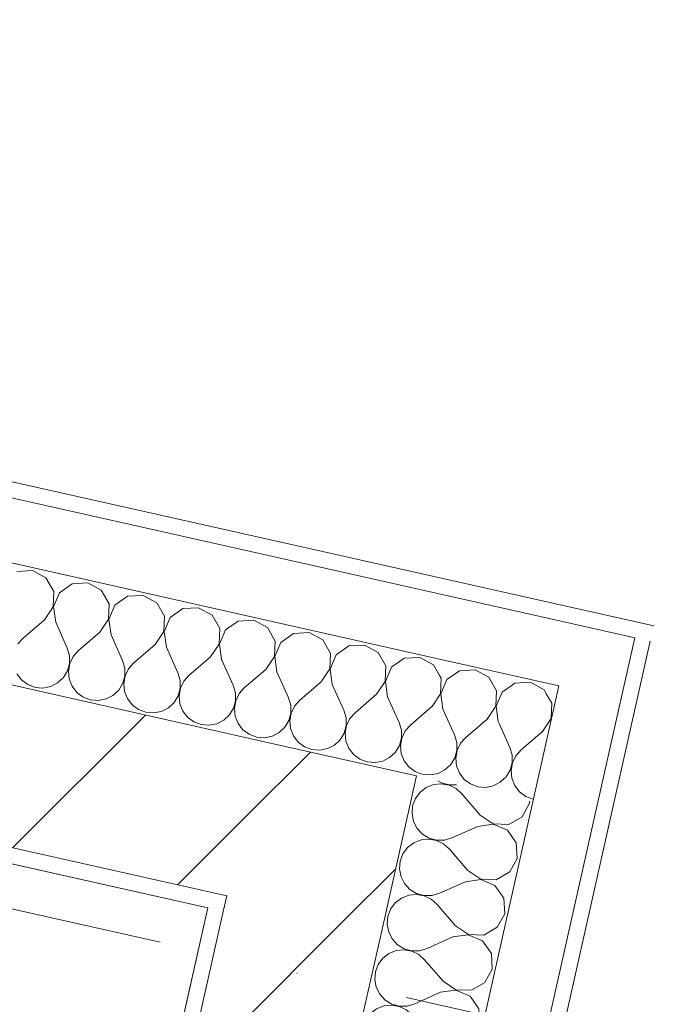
# Model space of a CAD drawing. Header units: millimetres. Extents: x -7145531 to -6681560, y 6117368 to 6219355.
# Tile 63 of 144: x -6951948 to -6951122, y 6151445 to 6152685. Entities that reach past the tile are written whole.
import ezdxf
from ezdxf.enums import TextEntityAlignment as Align

# ---------------------------------------------------------------- set-up
doc = ezdxf.new("R2010")
doc.units = ezdxf.units.MM
doc.header["$MEASUREMENT"] = 0
doc.linetypes.add('Штрихпунктирная', pattern=[670.277762, 352.777767, -176.388884, 0, -141.111112])
for name, color, linetype in [('S - МОП.АР', 7, 'Continuous'), ('АР-Чертеж-Оси_Осевые размеры.АР', 7, 'Continuous'), ('Кровля', 7, 'Continuous')]:
    doc.layers.add(name, color=color, linetype=linetype)
doc.layers.add('АР-Чертеж-Оси_Осевые размеры.АР_Ном._пера__120', color=7, linetype='Continuous', lineweight=0)
doc.layers.add('Кровля_Ном._пера__1', color=7, linetype='Continuous', lineweight=0)
doc.styles.add('РЎР“Р•РќР•Р\xa0Р\x98Р\xa0_РЎРўР\x98Р›Р¬_3', font='GOTHIC.TTF')
pattern_1 = [(45, (-6338440.43, 6562625.56), (-111.369318, 111.369318), [0, -105, 0, -157.5]), (110, (-6338090.43, 6562625.56), (148.001588, 53.868173), [0, -77, 0, -133])]
pattern_2 = [(45, (-6338440.43, 6562275.56), (-127.27922, 127.27922), [])]

# ---------------------------------------------------------------- blocks, each defined once
blk = doc.blocks.new('*X789', base_point=(-6338440.4, 6562275.6))
at = {"layer": 'Кровля_Ном._пера__1', "color": 7, "linetype": 'Continuous', "lineweight": 0}
for p, q in [((-6951278, 6151824.2), (-6951284.9, 6151836.1)), ((-6951278.7, 6151804.7), (-6951278, 6151824.2)), ((-6951289.5, 6151788.5), (-6951278.7, 6151804.7)), ((-6951344.2, 6151798.6), (-6951330.6, 6151768.4)), ((-6951289.5, 6151788.5), (-6951316.7, 6151765.3)), ((-6951327.9, 6151758.9), (-6951330.6, 6151768.4)), ((-6951405.2, 6151746.8), (-6951400.1, 6151755.2)), ((-6951400.1, 6151755.2), (-6951397.5, 6151764.7)), ((-6951397.2, 6151764.7), (-6951398.9, 6151755)), ((-6951398.9, 6151755), (-6951397.9, 6151745.2)), ((-6951397.5, 6151764.7), (-6951397.5, 6151764.8)), ((-6951397, 6151765.1), (-6951397.2, 6151764.7)), ((-6951327.8, 6151749.1), (-6951327.9, 6151758.9)), ((-6951323.2, 6151757.9), (-6951327.5, 6151749)), ((-6951316.7, 6151765.3), (-6951323.2, 6151757.9)), ((-6951412.5, 6151740.1), (-6951405.2, 6151746.8)), ((-6951397.9, 6151745.2), (-6951394.2, 6151736)), ((-6951330.4, 6151739.6), (-6951327.8, 6151749.1)), ((-6951327.5, 6151749), (-6951329.2, 6151739.3)), ((-6951443.6, 6151735.6), (-6951440.7, 6151734.6)), ((-6951440.7, 6151734.6), (-6951430.9, 6151733.7)), ((-6951430.9, 6151733.7), (-6951421.2, 6151735.6)), ((-6951421.2, 6151735.6), (-6951412.5, 6151740.1)), ((-6951394.2, 6151736), (-6951388.2, 6151728.2)), ((-6951342.8, 6151724.5), (-6951335.5, 6151731.2)), ((-6951335.5, 6151731.2), (-6951330.4, 6151739.6)), ((-6951329.2, 6151739.3), (-6951328.2, 6151729.5)), ((-6951388.2, 6151728.2), (-6951380.3, 6151722.4)), ((-6951380.3, 6151722.4), (-6951371, 6151718.9)), ((-6951371, 6151718.9), (-6951361.2, 6151718.1)), ((-6951361.2, 6151718.1), (-6951351.6, 6151720)), ((-6951351.6, 6151720), (-6951342.8, 6151724.5)), ((-6951328.2, 6151729.5), (-6951324.5, 6151720.4)), ((-6951324.5, 6151720.4), (-6951318.5, 6151712.6)), ((-6951318.5, 6151712.6), (-6951310.6, 6151706.7)), ((-6951310.6, 6151706.7), (-6951301.3, 6151703.3)), ((-6951301.3, 6151703.3), (-6951301.2, 6151703.2))]:
    blk.add_line(p, q, dxfattribs=at)
blk = doc.blocks.new('*X791', base_point=(-6338440.4, 6562275.6))
at = {"layer": 'Кровля_Ном._пера__1', "color": 7, "linetype": 'Continuous', "lineweight": 0}
for p, q in [((-6951417.4, 6151855.5), (-6951419.8, 6151859.7)), ((-6951418.1, 6151836), (-6951417.4, 6151855.5)), ((-6951410.1, 6151853.9), (-6951417.8, 6151835.9)), ((-6951394.1, 6151865), (-6951410.1, 6151853.9)), ((-6951374.6, 6151866.1), (-6951394.1, 6151865)), ((-6951357.4, 6151856.8), (-6951374.6, 6151866.1)), ((-6951347.7, 6151839.9), (-6951357.4, 6151856.8)), ((-6951324.4, 6151849.4), (-6951340.4, 6151838.2)), ((-6951304.9, 6151850.5), (-6951324.4, 6151849.4)), ((-6951287.7, 6151841.1), (-6951304.9, 6151850.5)), ((-6951428.7, 6151820.1), (-6951418.1, 6151836)), ((-6951417.8, 6151835.9), (-6951415, 6151816.6)), ((-6951348.4, 6151820.3), (-6951347.7, 6151839.9)), ((-6951340.4, 6151838.2), (-6951348.1, 6151820.3)), ((-6951284.9, 6151836.1), (-6951287.7, 6151841.1)), ((-6951415, 6151816.6), (-6951400.3, 6151784.1)), ((-6951359.2, 6151804.1), (-6951348.4, 6151820.3)), ((-6951348.1, 6151820.3), (-6951345.3, 6151801)), ((-6951359.2, 6151804.1), (-6951386.4, 6151780.9)), ((-6951345.3, 6151801), (-6951344.2, 6151798.6)), ((-6951397.6, 6151774.6), (-6951400.3, 6151784.1)), ((-6951386.4, 6151780.9), (-6951392.9, 6151773.6)), ((-6951397.5, 6151764.8), (-6951397.6, 6151774.6)), ((-6951392.9, 6151773.6), (-6951397, 6151765.1)), ((-6951447.3, 6151737), (-6951443.6, 6151735.6))]:
    blk.add_line(p, q, dxfattribs=at)
blk = doc.blocks.new('*X792', base_point=(-6338440.4, 6562275.6))
at = {"layer": 'Кровля_Ном._пера__1', "color": 7, "linetype": 'Continuous', "lineweight": 0}
for p, q in [((-6951932.1, 6151991.3), (-6951951.6, 6151990.2)), ((-6951915, 6151982), (-6951932.1, 6151991.3)), ((-6951905.3, 6151965.1), (-6951915, 6151982)), ((-6951881.9, 6151974.6), (-6951897.9, 6151963.4)), ((-6951862.4, 6151975.7), (-6951881.9, 6151974.6)), ((-6951845.3, 6151966.4), (-6951862.4, 6151975.7)), ((-6951835.6, 6151949.4), (-6951845.3, 6151966.4)), ((-6951905.9, 6151945.6), (-6951905.3, 6151965.1)), ((-6951897.9, 6151963.4), (-6951905.7, 6151945.5)), ((-6951812.2, 6151958.9), (-6951828.2, 6151947.8)), ((-6951792.7, 6151960), (-6951812.2, 6151958.9)), ((-6951775.6, 6151950.7), (-6951792.7, 6151960)), ((-6951916.8, 6151929.3), (-6951905.9, 6151945.6)), ((-6951905.7, 6151945.5), (-6951902.8, 6151926.2)), ((-6951836.3, 6151929.9), (-6951835.6, 6151949.4)), ((-6951828.2, 6151947.8), (-6951836, 6151929.8)), ((-6951765.9, 6151933.8), (-6951775.6, 6151950.7)), ((-6951742.5, 6151943.3), (-6951758.5, 6151932.1)), ((-6951723, 6151944.4), (-6951742.5, 6151943.3)), ((-6951705.9, 6151935.1), (-6951723, 6151944.4)), ((-6951916.8, 6151929.3), (-6951943.9, 6151906.1)), ((-6951847.1, 6151913.7), (-6951836.3, 6151929.9)), ((-6951836, 6151929.8), (-6951833.1, 6151910.5)), ((-6951766.6, 6151914.3), (-6951765.9, 6151933.8)), ((-6951758.5, 6151932.1), (-6951766.3, 6151914.2)), ((-6951696.2, 6151918.1), (-6951705.9, 6151935.1)), ((-6951653.4, 6151928.7), (-6951672.8, 6151927.6)), ((-6951636.2, 6151919.4), (-6951653.4, 6151928.7)), ((-6951902.8, 6151926.2), (-6951888.2, 6151893.6)), ((-6951696.9, 6151898.6), (-6951696.2, 6151918.1)), ((-6951688.8, 6151916.5), (-6951696.6, 6151898.5)), ((-6951672.8, 6151927.6), (-6951688.8, 6151916.5)), ((-6951626.5, 6151902.5), (-6951636.2, 6151919.4)), ((-6951943.9, 6151906.1), (-6951950.5, 6151898.8)), ((-6951847.1, 6151913.7), (-6951874.2, 6151890.5)), ((-6951833.1, 6151910.5), (-6951818.5, 6151878)), ((-6951777.4, 6151898), (-6951766.6, 6151914.3)), ((-6951766.3, 6151914.2), (-6951763.4, 6151894.9)), ((-6951603.2, 6151912), (-6951619.2, 6151900.8)), ((-6951583.7, 6151913.1), (-6951603.2, 6151912)), ((-6951566.5, 6151903.8), (-6951583.7, 6151913.1)), ((-6951556.8, 6151886.8), (-6951566.5, 6151903.8)), ((-6951885.4, 6151884.2), (-6951888.2, 6151893.6)), ((-6951777.4, 6151898), (-6951804.6, 6151874.8)), ((-6951763.4, 6151894.9), (-6951748.8, 6151862.3)), ((-6951707.7, 6151882.4), (-6951696.9, 6151898.6)), ((-6951696.6, 6151898.5), (-6951693.8, 6151879.2)), ((-6951627.2, 6151883), (-6951626.5, 6151902.5)), ((-6951619.2, 6151900.8), (-6951626.9, 6151882.9)), ((-6951533.5, 6151896.3), (-6951549.5, 6151885.2)), ((-6951514, 6151897.4), (-6951533.5, 6151896.3)), ((-6951496.8, 6151888.1), (-6951514, 6151897.4)), ((-6951885.3, 6151874.3), (-6951885.4, 6151884.2)), ((-6951880.8, 6151883.1), (-6951885.1, 6151874.2)), ((-6951874.2, 6151890.5), (-6951880.8, 6151883.1)), ((-6951707.7, 6151882.4), (-6951734.9, 6151859.2)), ((-6951693.8, 6151879.2), (-6951679.1, 6151846.7)), ((-6951638, 6151866.7), (-6951627.2, 6151883)), ((-6951626.9, 6151882.9), (-6951624.1, 6151863.6)), ((-6951557.5, 6151867.3), (-6951556.8, 6151886.8)), ((-6951549.5, 6151885.2), (-6951557.2, 6151867.2)), ((-6951487.1, 6151871.2), (-6951496.8, 6151888.1)), ((-6951463.8, 6151880.7), (-6951479.8, 6151869.5)), ((-6951444.3, 6151881.8), (-6951463.8, 6151880.7)), ((-6951427.1, 6151872.5), (-6951444.3, 6151881.8)), ((-6951888, 6151864.8), (-6951885.3, 6151874.3)), ((-6951885.1, 6151874.2), (-6951886.8, 6151864.5)), ((-6951815.7, 6151868.5), (-6951818.5, 6151878)), ((-6951815.7, 6151858.7), (-6951815.7, 6151868.5)), ((-6951811.1, 6151867.5), (-6951815.4, 6151858.6)), ((-6951804.6, 6151874.8), (-6951811.1, 6151867.5)), ((-6951638, 6151866.7), (-6951665.2, 6151843.5)), ((-6951568.3, 6151851.1), (-6951557.5, 6151867.3)), ((-6951557.2, 6151867.2), (-6951554.4, 6151847.9)), ((-6951487.8, 6151851.7), (-6951487.1, 6151871.2)), ((-6951479.8, 6151869.5), (-6951487.5, 6151851.6)), ((-6951419.8, 6151859.7), (-6951427.1, 6151872.5)), ((-6951951.8, 6151861.2), (-6951945.7, 6151853.4)), ((-6951900.3, 6151849.7), (-6951893.1, 6151856.4)), ((-6951893.1, 6151856.4), (-6951888, 6151864.8)), ((-6951886.8, 6151864.5), (-6951885.7, 6151854.7)), ((-6951885.7, 6151854.7), (-6951882.1, 6151845.6)), ((-6951818.3, 6151849.2), (-6951815.7, 6151858.7)), ((-6951815.4, 6151858.6), (-6951817.1, 6151848.9)), ((-6951746, 6151852.9), (-6951748.8, 6151862.3)), ((-6951734.9, 6151859.2), (-6951741.4, 6151851.8)), ((-6951624.1, 6151863.6), (-6951609.4, 6151831)), ((-6951945.7, 6151853.4), (-6951937.8, 6151847.6)), ((-6951937.8, 6151847.6), (-6951928.6, 6151844.1)), ((-6951928.6, 6151844.1), (-6951918.8, 6151843.3)), ((-6951918.8, 6151843.3), (-6951909.1, 6151845.2)), ((-6951909.1, 6151845.2), (-6951900.3, 6151849.7)), ((-6951882.1, 6151845.6), (-6951876, 6151837.8)), ((-6951823.4, 6151840.7), (-6951818.3, 6151849.2)), ((-6951817.1, 6151848.9), (-6951816, 6151839.1)), ((-6951748.6, 6151833.5), (-6951746, 6151843)), ((-6951745.7, 6151842.9), (-6951747.4, 6151833.2)), ((-6951746, 6151843), (-6951746, 6151852.9)), ((-6951741.4, 6151851.8), (-6951745.7, 6151842.9)), ((-6951676.3, 6151837.2), (-6951679.1, 6151846.7)), ((-6951665.2, 6151843.5), (-6951671.7, 6151836.2)), ((-6951568.3, 6151851.1), (-6951595.5, 6151827.9)), ((-6951554.4, 6151847.9), (-6951539.7, 6151815.4)), ((-6951498.6, 6151835.4), (-6951487.8, 6151851.7)), ((-6951487.5, 6151851.6), (-6951484.7, 6151832.3)), ((-6951876, 6151837.8), (-6951868.1, 6151831.9)), ((-6951868.1, 6151831.9), (-6951858.9, 6151828.5)), ((-6951849.1, 6151827.7), (-6951839.4, 6151829.6)), ((-6951839.4, 6151829.6), (-6951830.6, 6151834)), ((-6951830.6, 6151834), (-6951823.4, 6151840.7)), ((-6951816, 6151839.1), (-6951812.4, 6151829.9)), ((-6951812.4, 6151829.9), (-6951806.3, 6151822.1)), ((-6951753.7, 6151825.1), (-6951748.6, 6151833.5)), ((-6951747.4, 6151833.2), (-6951746.3, 6151823.4)), ((-6951676.3, 6151827.3), (-6951676.3, 6151837.2)), ((-6951671.7, 6151836.2), (-6951676, 6151827.3)), ((-6951606.7, 6151821.5), (-6951609.4, 6151831)), ((-6951498.6, 6151835.4), (-6951525.8, 6151812.2)), ((-6951484.7, 6151832.3), (-6951470, 6151799.7)), ((-6951858.9, 6151828.5), (-6951849.1, 6151827.7)), ((-6951806.3, 6151822.1), (-6951798.4, 6151816.3)), ((-6951769.7, 6151813.9), (-6951760.9, 6151818.4)), ((-6951760.9, 6151818.4), (-6951753.7, 6151825.1)), ((-6951746.3, 6151823.4), (-6951742.7, 6151814.3)), ((-6951684, 6151809.4), (-6951678.9, 6151817.8)), ((-6951678.9, 6151817.8), (-6951676.3, 6151827.3)), ((-6951676, 6151827.3), (-6951677.7, 6151817.6)), ((-6951677.7, 6151817.6), (-6951676.7, 6151807.8)), ((-6951606.6, 6151811.7), (-6951606.7, 6151821.5)), ((-6951602, 6151820.5), (-6951606.3, 6151811.6)), ((-6951595.5, 6151827.9), (-6951602, 6151820.5)), ((-6951428.9, 6151819.8), (-6951456.1, 6151796.6)), ((-6951428.9, 6151819.8), (-6951428.7, 6151820.1)), ((-6951798.4, 6151816.3), (-6951789.2, 6151812.8)), ((-6951789.2, 6151812.8), (-6951779.4, 6151812)), ((-6951779.4, 6151812), (-6951769.7, 6151813.9)), ((-6951742.7, 6151814.3), (-6951736.7, 6151806.5)), ((-6951736.7, 6151806.5), (-6951728.7, 6151800.6)), ((-6951691.2, 6151802.7), (-6951684, 6151809.4)), ((-6951676.7, 6151807.8), (-6951673, 6151798.6)), ((-6951609.2, 6151802.2), (-6951606.6, 6151811.7)), ((-6951606.3, 6151811.6), (-6951608, 6151801.9)), ((-6951537, 6151805.9), (-6951539.7, 6151815.4)), ((-6951536.9, 6151796), (-6951537, 6151805.9)), ((-6951532.3, 6151804.9), (-6951536.6, 6151796)), ((-6951525.8, 6151812.2), (-6951532.3, 6151804.9)), ((-6951728.7, 6151800.6), (-6951719.5, 6151797.2)), ((-6951719.5, 6151797.2), (-6951709.7, 6151796.4)), ((-6951709.7, 6151796.4), (-6951700, 6151798.3)), ((-6951700, 6151798.3), (-6951691.2, 6151802.7)), ((-6951673, 6151798.6), (-6951667, 6151790.8)), ((-6951621.5, 6151787.1), (-6951614.3, 6151793.8)), ((-6951614.3, 6151793.8), (-6951609.2, 6151802.2)), ((-6951608, 6151801.9), (-6951607, 6151792.1)), ((-6951607, 6151792.1), (-6951603.3, 6151783)), ((-6951539.5, 6151786.5), (-6951536.9, 6151796)), ((-6951536.6, 6151796), (-6951538.3, 6151786.3)), ((-6951467.3, 6151790.2), (-6951470, 6151799.7)), ((-6951456.1, 6151796.6), (-6951462.6, 6151789.2)), ((-6951667, 6151790.8), (-6951659, 6151785)), ((-6951659, 6151785), (-6951649.8, 6151781.5)), ((-6951649.8, 6151781.5), (-6951640, 6151780.7)), ((-6951640, 6151780.7), (-6951630.3, 6151782.6)), ((-6951630.3, 6151782.6), (-6951621.5, 6151787.1)), ((-6951603.3, 6151783), (-6951597.3, 6151775.2)), ((-6951544.6, 6151778.1), (-6951539.5, 6151786.5)), ((-6951538.3, 6151786.3), (-6951537.3, 6151776.5)), ((-6951469.8, 6151770.9), (-6951467.2, 6151780.4)), ((-6951466.9, 6151780.3), (-6951468.6, 6151770.6)), ((-6951467.2, 6151780.4), (-6951467.3, 6151790.2)), ((-6951462.6, 6151789.2), (-6951466.9, 6151780.3)), ((-6951597.3, 6151775.2), (-6951589.3, 6151769.3)), ((-6951589.3, 6151769.3), (-6951580.1, 6151765.9)), ((-6951560.6, 6151767), (-6951551.8, 6151771.4)), ((-6951551.8, 6151771.4), (-6951544.6, 6151778.1)), ((-6951537.3, 6151776.5), (-6951533.6, 6151767.3)), ((-6951533.6, 6151767.3), (-6951527.6, 6151759.5)), ((-6951474.9, 6151762.5), (-6951469.8, 6151770.9)), ((-6951468.6, 6151770.6), (-6951467.6, 6151760.8)), ((-6951580.1, 6151765.9), (-6951570.3, 6151765)), ((-6951570.3, 6151765), (-6951560.6, 6151767)), ((-6951527.6, 6151759.5), (-6951519.7, 6151753.7)), ((-6951490.9, 6151751.3), (-6951482.2, 6151755.8)), ((-6951482.2, 6151755.8), (-6951474.9, 6151762.5)), ((-6951467.6, 6151760.8), (-6951463.9, 6151751.7)), ((-6951519.7, 6151753.7), (-6951510.4, 6151750.2)), ((-6951510.4, 6151750.2), (-6951500.6, 6151749.4)), ((-6951500.6, 6151749.4), (-6951490.9, 6151751.3)), ((-6951463.9, 6151751.7), (-6951457.9, 6151743.9)), ((-6951457.9, 6151743.9), (-6951450, 6151738)), ((-6951450, 6151738), (-6951447.3, 6151737))]:
    blk.add_line(p, q, dxfattribs=at)
blk = doc.blocks.new('Стена_206_3', base_point=(-6951687.3, 6151581.3))
at = {"layer": 'Кровля', "linetype": 'Continuous', "lineweight": 0, "true_color": 0x000000}
h = blk.add_hatch(dxfattribs=at)
h.set_pattern_fill('БЛОКИ_БЕТОННЫЕ_ЭФФЕКТИВН_72', color=18, style=0, pattern_type=2)
h.set_pattern_definition(pattern_2)
h.paths.add_polyline_path([(-6954351, 6152179.5), (-6951687.3, 6151581.3), (-6951643.5, 6151776.4), (-6954307.2, 6152374.7)])
h = blk.add_hatch(dxfattribs=at)
h.set_pattern_fill('ШТУКАТУРКА__ГИПС_01_0003', color=18, style=0, pattern_type=2)
h.set_pattern_definition(pattern_1)
h.paths.add_polyline_path([(-6954335.9, 6152155.6), (-6951711.2, 6151566.2), (-6951706.8, 6151585.7), (-6954331.5, 6152175.1)])
h = blk.add_hatch(dxfattribs=at)
h.set_pattern_fill('БЛОКИ_БЕТОННЫЕ_ЭФФЕКТИВН_72', color=18, style=0, pattern_type=2)
h.set_pattern_definition(pattern_2)
h.paths.add_polyline_path([(-6951687.3, 6151581.3), (-6951448.3, 6151732.6), (-6951643.5, 6151776.4)])
h = blk.add_hatch(dxfattribs=at)
h.set_pattern_fill('БЛОКИ_БЕТОННЫЕ_ЭФФЕКТИВН_72', color=18, style=0, pattern_type=2)
h.set_pattern_definition(pattern_2)
h.paths.add_polyline_path([(-6951687.3, 6151581.3), (-6951492.2, 6151537.5), (-6951448.3, 6151732.6)])
h = blk.add_hatch(dxfattribs=at)
h.set_pattern_fill('ШТУКАТУРКА__ГИПС_01_0003', color=18, style=0, pattern_type=2)
h.set_pattern_definition(pattern_1)
h.paths.add_polyline_path([(-6951711.2, 6151566.2), (-6951687.3, 6151581.3), (-6951706.8, 6151585.7)])
h = blk.add_hatch(dxfattribs=at)
h.set_pattern_fill('ШТУКАТУРКА__ГИПС_01_0003', color=18, style=0, pattern_type=2)
h.set_pattern_definition(pattern_1)
h.paths.add_polyline_path([(-6951711.2, 6151566.2), (-6951691.7, 6151561.8), (-6951687.3, 6151581.3)])
at = {"layer": 'Кровля_Ном._пера__1', "color": 7, "linetype": 'Continuous', "lineweight": 0}
for p, q in [((-6951251.6, 6151924.1), (-6954598.3, 6152675.8)), ((-6951415.5, 6151879), (-6954469.5, 6152564.8)), ((-6951173.5, 6151906.6), (-6951251.6, 6151924.1)), ((-6951191.1, 6151828.6), (-6951173.5, 6151906.6)), ((-6951269.1, 6151846.1), (-6951415.5, 6151879)), ((-6951302, 6151699.7), (-6951269.1, 6151846.1))]:
    blk.add_line(p, q, dxfattribs=at)
at = {"layer": 'Кровля_Ном._пера__1', "color": 7, "linetype": 'Continuous', "lineweight": 15}
for p, q in [((-6951643.5, 6151776.4), (-6954307.2, 6152374.7)), ((-6954351, 6152179.5), (-6951687.3, 6151581.3)), ((-6951448.3, 6151732.6), (-6951643.5, 6151776.4)), ((-6951492.2, 6151537.5), (-6951448.3, 6151732.6)), ((-6951691.7, 6151561.8), (-6951687.3, 6151581.3))]:
    blk.add_line(p, q, dxfattribs=at)
at = {"layer": 'Кровля_Ном._пера__1', "color": 7, "linetype": 'Continuous', "lineweight": 0, "flags": 128}
for points in [[(-6951149.6, 6151921.8), (-6954691.5, 6152717.2)], [(-6954335.9, 6152155.6), (-6951711.2, 6151566.2)]]:
    blk.add_lwpolyline(points, dxfattribs=at)
at = {"layer": 'Кровля', "color": 7, "lineweight": 0}
for name in ['*X792', '*X791', '*X789']:
    blk.add_blockref(name, (-6338440.4, 6562275.6), dxfattribs=at)
blk = doc.blocks.new('*X795', base_point=(-6338440.4, 6562275.6))
at = {"layer": 'Кровля_Ном._пера__1', "color": 7, "linetype": 'Continuous', "lineweight": 0}
for p, q in [((-6951463.6, 6151020.9), (-6951471.3, 6151031.9)), ((-6951462.5, 6151001.4), (-6951463.6, 6151020.9)), ((-6951471.8, 6150984.2), (-6951462.5, 6151001.4)), ((-6951524.5, 6150986), (-6951531.3, 6150993.9)), ((-6951524.5, 6150986), (-6951508.3, 6150975.2)), ((-6951508.3, 6150974.9), (-6951527.6, 6150972.1)), ((-6951508.3, 6150975.2), (-6951488.8, 6150974.5)), ((-6951490.4, 6150967.2), (-6951508.3, 6150974.9)), ((-6951488.8, 6150974.5), (-6951471.8, 6150984.2)), ((-6951527.6, 6150972.1), (-6951560.2, 6150957.4)), ((-6951479.2, 6150951.2), (-6951490.4, 6150967.2)), ((-6951589.3, 6150956), (-6951591.5, 6150955.8)), ((-6951579.6, 6150954.3), (-6951589.3, 6150956)), ((-6951589.1, 6150957.3), (-6951589, 6150957.2)), ((-6951589, 6150957.2), (-6951579.5, 6150954.6)), ((-6951570.7, 6150950), (-6951579.6, 6150954.3)), ((-6951579.5, 6150954.6), (-6951569.7, 6150954.7)), ((-6951563.3, 6150943.5), (-6951570.7, 6150950)), ((-6951569.7, 6150954.7), (-6951560.2, 6150957.4)), ((-6951478.1, 6150931.7), (-6951479.2, 6150951.2)), ((-6951622.3, 6150936.3), (-6951624, 6150931.8)), ((-6951540.2, 6150916.3), (-6951563.3, 6150943.5)), ((-6951487.5, 6150914.5), (-6951478.1, 6150931.7)), ((-6951540.2, 6150916.3), (-6951532.5, 6150911.3)), ((-6951504.3, 6150904.9), (-6951487.5, 6150914.5))]:
    blk.add_line(p, q, dxfattribs=at)
blk = doc.blocks.new('*X796', base_point=(-6338440.4, 6562275.6))
at = {"layer": 'Кровля_Ном._пера__1', "color": 7, "linetype": 'Continuous', "lineweight": 0}
for p, q in [((-6951590.6, 6151076.8), (-6951594, 6151067.5)), ((-6951589.8, 6151077.8), (-6951590.6, 6151076.8)), ((-6951594, 6151067.5), (-6951594.9, 6151057.7)), ((-6951508.9, 6151055.7), (-6951513, 6151060.6)), ((-6951594.9, 6151057.7), (-6951593, 6151048)), ((-6951593, 6151048), (-6951588.5, 6151039.3)), ((-6951508.9, 6151055.7), (-6951492.6, 6151044.9)), ((-6951473.1, 6151044.2), (-6951463.8, 6151049.6)), ((-6951588.5, 6151039.3), (-6951581.8, 6151032)), ((-6951512, 6151041.8), (-6951544.6, 6151027.1)), ((-6951492.7, 6151044.6), (-6951512, 6151041.8)), ((-6951474.8, 6151036.9), (-6951492.7, 6151044.6)), ((-6951492.6, 6151044.9), (-6951473.1, 6151044.2)), ((-6951471.3, 6151031.9), (-6951474.8, 6151036.9)), ((-6951583.4, 6151024.7), (-6951592.6, 6151021)), ((-6951573.6, 6151025.7), (-6951583.4, 6151024.7)), ((-6951581.8, 6151032), (-6951573.4, 6151026.9)), ((-6951563.9, 6151024), (-6951573.6, 6151025.7)), ((-6951573.4, 6151026.9), (-6951563.9, 6151024.3)), ((-6951563.9, 6151024.3), (-6951554, 6151024.4)), ((-6951555.1, 6151019.7), (-6951563.9, 6151024)), ((-6951554, 6151024.4), (-6951544.6, 6151027.1)), ((-6951600.4, 6151015), (-6951606.2, 6151007.1)), ((-6951592.6, 6151021), (-6951600.4, 6151015)), ((-6951547.7, 6151013.2), (-6951555.1, 6151019.7)), ((-6951531.3, 6150993.9), (-6951547.7, 6151013.2)), ((-6951606.2, 6151007.1), (-6951609.7, 6150997.8)), ((-6951609.7, 6150997.8), (-6951610.5, 6150988)), ((-6951610.5, 6150988), (-6951608.6, 6150978.3)), ((-6951608.6, 6150978.3), (-6951604.1, 6150969.6)), ((-6951604.1, 6150969.6), (-6951597.4, 6150962.3)), ((-6951597.4, 6150962.3), (-6951589.1, 6150957.3)), ((-6951608.2, 6150951.3), (-6951616, 6150945.3)), ((-6951599.1, 6150955), (-6951608.2, 6150951.3)), ((-6951591.5, 6150955.8), (-6951599.1, 6150955)), ((-6951621.9, 6150937.4), (-6951622.3, 6150936.3)), ((-6951616, 6150945.3), (-6951621.9, 6150937.4))]:
    blk.add_line(p, q, dxfattribs=at)
blk = doc.blocks.new('*X797', base_point=(-6338440.4, 6562275.6))
at = {"layer": 'Кровля_Ном._пера__1', "color": 7, "linetype": 'Continuous', "lineweight": 0}
for p, q in [((-6951436.1, 6151717.9), (-6951443.9, 6151711.9)), ((-6951426.9, 6151721.6), (-6951436.1, 6151717.9)), ((-6951417.1, 6151722.6), (-6951426.9, 6151721.6)), ((-6951421.3, 6151726.5), (-6951416.8, 6151723.8)), ((-6951407.4, 6151720.9), (-6951417.1, 6151722.6)), ((-6951416.8, 6151723.8), (-6951407.3, 6151721.2)), ((-6951398.5, 6151716.7), (-6951407.4, 6151720.9)), ((-6951407.3, 6151721.2), (-6951398, 6151721.3)), ((-6951443.9, 6151711.9), (-6951449.7, 6151704)), ((-6951391.2, 6151710.1), (-6951398.5, 6151716.7)), ((-6951368, 6151683), (-6951391.2, 6151710.1)), ((-6951453.2, 6151694.8), (-6951454, 6151684.9)), ((-6951449.7, 6151704), (-6951453.2, 6151694.8)), ((-6951315.3, 6151681.2), (-6951306, 6151698.3)), ((-6951306, 6151698.3), (-6951306.1, 6151700.7)), ((-6951454, 6151684.9), (-6951452.1, 6151675.3)), ((-6951368, 6151683), (-6951351.7, 6151672.1)), ((-6951332.2, 6151671.5), (-6951315.3, 6151681.2)), ((-6951452.1, 6151675.3), (-6951447.6, 6151666.5)), ((-6951371.1, 6151669), (-6951403.7, 6151654.4)), ((-6951351.8, 6151671.8), (-6951371.1, 6151669)), ((-6951333.9, 6151664.1), (-6951351.8, 6151671.8)), ((-6951351.7, 6151672.1), (-6951332.2, 6151671.5)), ((-6951447.6, 6151666.5), (-6951440.9, 6151659.3)), ((-6951440.9, 6151659.3), (-6951432.5, 6151654.2)), ((-6951322.7, 6151648.1), (-6951333.9, 6151664.1)), ((-6951451.7, 6151648.2), (-6951459.5, 6151642.2)), ((-6951442.6, 6151651.9), (-6951451.7, 6151648.2)), ((-6951432.8, 6151652.9), (-6951442.6, 6151651.9)), ((-6951423.1, 6151651.2), (-6951432.8, 6151652.9)), ((-6951432.5, 6151654.2), (-6951423, 6151651.5)), ((-6951414.2, 6151647), (-6951423.1, 6151651.2)), ((-6951423, 6151651.5), (-6951413.1, 6151651.6)), ((-6951406.8, 6151640.4), (-6951414.2, 6151647)), ((-6951413.1, 6151651.6), (-6951403.7, 6151654.4)), ((-6951321.6, 6151628.6), (-6951322.7, 6151648.1)), ((-6951465.4, 6151634.3), (-6951468.8, 6151625.1)), ((-6951459.5, 6151642.2), (-6951465.4, 6151634.3)), ((-6951383.6, 6151613.3), (-6951406.8, 6151640.4)), ((-6951468.8, 6151625.1), (-6951469.6, 6151615.3)), ((-6951330.9, 6151611.5), (-6951321.6, 6151628.6)), ((-6951469.6, 6151615.3), (-6951467.7, 6151605.6)), ((-6951383.6, 6151613.3), (-6951367.4, 6151602.4)), ((-6951347.9, 6151601.8), (-6951330.9, 6151611.5)), ((-6951467.7, 6151605.6), (-6951463.3, 6151596.8)), ((-6951463.3, 6151596.8), (-6951456.6, 6151589.6)), ((-6951386.8, 6151599.3), (-6951419.3, 6151584.7)), ((-6951367.5, 6151602.2), (-6951386.8, 6151599.3)), ((-6951349.5, 6151594.4), (-6951367.5, 6151602.2)), ((-6951367.4, 6151602.4), (-6951347.9, 6151601.8)), ((-6951338.4, 6151578.4), (-6951349.5, 6151594.4)), ((-6951458.2, 6151582.2), (-6951467.4, 6151578.6)), ((-6951448.4, 6151583.2), (-6951458.2, 6151582.2)), ((-6951456.6, 6151589.6), (-6951448.2, 6151584.5)), ((-6951438.7, 6151581.6), (-6951448.4, 6151583.2)), ((-6951448.2, 6151584.5), (-6951438.7, 6151581.8)), ((-6951438.7, 6151581.8), (-6951428.8, 6151581.9)), ((-6951429.8, 6151577.3), (-6951438.7, 6151581.6)), ((-6951428.8, 6151581.9), (-6951419.3, 6151584.7)), ((-6951475.2, 6151572.5), (-6951481, 6151564.6)), ((-6951467.4, 6151578.6), (-6951475.2, 6151572.5)), ((-6951422.5, 6151570.7), (-6951429.8, 6151577.3)), ((-6951399.3, 6151543.6), (-6951422.5, 6151570.7)), ((-6951337.3, 6151558.9), (-6951338.4, 6151578.4)), ((-6951481, 6151564.6), (-6951484.5, 6151555.4)), ((-6951346.6, 6151541.8), (-6951337.3, 6151558.9)), ((-6951484.5, 6151555.4), (-6951485.3, 6151545.6)), ((-6951485.3, 6151545.6), (-6951483.4, 6151535.9)), ((-6951483.4, 6151535.9), (-6951478.9, 6151527.1)), ((-6951383.1, 6151532.5), (-6951402.4, 6151529.6)), ((-6951399.3, 6151543.6), (-6951383, 6151532.7)), ((-6951365.2, 6151524.7), (-6951383.1, 6151532.5)), ((-6951383, 6151532.7), (-6951363.5, 6151532.1)), ((-6951363.5, 6151532.1), (-6951346.6, 6151541.8)), ((-6951478.9, 6151527.1), (-6951472.2, 6151519.9)), ((-6951472.2, 6151519.9), (-6951463.8, 6151514.8)), ((-6951402.4, 6151529.6), (-6951435, 6151515)), ((-6951354, 6151508.7), (-6951365.2, 6151524.7)), ((-6951483, 6151508.9), (-6951490.8, 6151502.8)), ((-6951473.9, 6151512.5), (-6951483, 6151508.9)), ((-6951464.1, 6151513.6), (-6951473.9, 6151512.5)), ((-6951454.4, 6151511.9), (-6951464.1, 6151513.6)), ((-6951463.8, 6151514.8), (-6951454.3, 6151512.1)), ((-6951445.5, 6151507.6), (-6951454.4, 6151511.9)), ((-6951454.3, 6151512.1), (-6951444.5, 6151512.2)), ((-6951438.1, 6151501), (-6951445.5, 6151507.6)), ((-6951444.5, 6151512.2), (-6951435, 6151515)), ((-6951352.9, 6151489.2), (-6951354, 6151508.7)), ((-6951496.7, 6151494.9), (-6951500.1, 6151485.7)), ((-6951490.8, 6151502.8), (-6951496.7, 6151494.9)), ((-6951414.9, 6151473.9), (-6951438.1, 6151501)), ((-6951500.1, 6151485.7), (-6951501, 6151475.9)), ((-6951362.2, 6151472.1), (-6951352.9, 6151489.2)), ((-6951501, 6151475.9), (-6951499, 6151466.2)), ((-6951414.9, 6151473.9), (-6951398.7, 6151463.1)), ((-6951379.2, 6151462.4), (-6951362.2, 6151472.1)), ((-6951499, 6151466.2), (-6951494.6, 6151457.4)), ((-6951494.6, 6151457.4), (-6951487.9, 6151450.2)), ((-6951418.1, 6151459.9), (-6951450.6, 6151445.3)), ((-6951398.8, 6151462.8), (-6951418.1, 6151459.9)), ((-6951380.8, 6151455), (-6951398.8, 6151462.8)), ((-6951398.7, 6151463.1), (-6951379.2, 6151462.4)), ((-6951487.9, 6151450.2), (-6951479.5, 6151445.1)), ((-6951479.5, 6151445.1), (-6951470, 6151442.5)), ((-6951460.1, 6151442.5), (-6951450.6, 6151445.3)), ((-6951369.7, 6151439), (-6951380.8, 6151455)), ((-6951506.5, 6151433.1), (-6951512.3, 6151425.2)), ((-6951498.7, 6151439.2), (-6951506.5, 6151433.1)), ((-6951489.5, 6151442.8), (-6951498.7, 6151439.2)), ((-6951479.7, 6151443.9), (-6951489.5, 6151442.8)), ((-6951470, 6151442.2), (-6951479.7, 6151443.9)), ((-6951470, 6151442.5), (-6951460.1, 6151442.5)), ((-6951461.1, 6151437.9), (-6951470, 6151442.2)), ((-6951453.8, 6151431.3), (-6951461.1, 6151437.9)), ((-6951368.6, 6151419.5), (-6951369.7, 6151439)), ((-6951512.3, 6151425.2), (-6951515.8, 6151416)), ((-6951430.6, 6151404.2), (-6951453.8, 6151431.3)), ((-6951515.8, 6151416), (-6951516.6, 6151406.2)), ((-6951377.9, 6151402.4), (-6951368.6, 6151419.5)), ((-6951516.6, 6151406.2), (-6951514.7, 6151396.5)), ((-6951514.7, 6151396.5), (-6951510.2, 6151387.7)), ((-6951430.6, 6151404.2), (-6951414.3, 6151393.4)), ((-6951394.8, 6151392.7), (-6951377.9, 6151402.4)), ((-6951510.2, 6151387.7), (-6951503.5, 6151380.5)), ((-6951433.7, 6151390.2), (-6951466.3, 6151375.6)), ((-6951414.4, 6151393.1), (-6951433.7, 6151390.2)), ((-6951396.5, 6151385.3), (-6951414.4, 6151393.1)), ((-6951414.3, 6151393.4), (-6951394.8, 6151392.7)), ((-6951385.3, 6151369.3), (-6951396.5, 6151385.3)), ((-6951505.2, 6151373.1), (-6951514.3, 6151369.5)), ((-6951495.4, 6151374.2), (-6951505.2, 6151373.1)), ((-6951503.5, 6151380.5), (-6951495.1, 6151375.4)), ((-6951485.7, 6151372.5), (-6951495.4, 6151374.2)), ((-6951495.1, 6151375.4), (-6951485.6, 6151372.8)), ((-6951476.8, 6151368.2), (-6951485.7, 6151372.5)), ((-6951485.6, 6151372.8), (-6951475.8, 6151372.8)), ((-6951475.8, 6151372.8), (-6951466.3, 6151375.6)), ((-6951522.1, 6151363.5), (-6951528, 6151355.5)), ((-6951514.3, 6151369.5), (-6951522.1, 6151363.5)), ((-6951469.4, 6151361.7), (-6951476.8, 6151368.2)), ((-6951446.2, 6151334.5), (-6951469.4, 6151361.7)), ((-6951384.2, 6151349.8), (-6951385.3, 6151369.3)), ((-6951531.4, 6151346.3), (-6951532.3, 6151336.5)), ((-6951528, 6151355.5), (-6951531.4, 6151346.3)), ((-6951393.5, 6151332.7), (-6951384.2, 6151349.8)), ((-6951532.3, 6151336.5), (-6951530.4, 6151326.8)), ((-6951446.2, 6151334.5), (-6951430, 6151323.7)), ((-6951530.4, 6151326.8), (-6951525.9, 6151318)), ((-6951449.4, 6151320.5), (-6951481.9, 6151305.9)), ((-6951430.1, 6151323.4), (-6951449.4, 6151320.5)), ((-6951412.1, 6151315.6), (-6951430.1, 6151323.4)), ((-6951430, 6151323.7), (-6951410.5, 6151323)), ((-6951410.5, 6151323), (-6951393.5, 6151332.7)), ((-6951525.9, 6151318), (-6951519.2, 6151310.8)), ((-6951519.2, 6151310.8), (-6951510.8, 6151305.7)), ((-6951401, 6151299.6), (-6951412.1, 6151315.6)), ((-6951530, 6151299.8), (-6951537.8, 6151293.8)), ((-6951520.8, 6151303.5), (-6951530, 6151299.8)), ((-6951511, 6151304.5), (-6951520.8, 6151303.5)), ((-6951501.3, 6151302.8), (-6951511, 6151304.5)), ((-6951510.8, 6151305.7), (-6951501.3, 6151303.1)), ((-6951501.3, 6151303.1), (-6951491.4, 6151303.1)), ((-6951492.4, 6151298.5), (-6951501.3, 6151302.8)), ((-6951485.1, 6151292), (-6951492.4, 6151298.5)), ((-6951491.4, 6151303.1), (-6951481.9, 6151305.9)), ((-6951399.9, 6151280.2), (-6951401, 6151299.6)), ((-6951543.6, 6151285.8), (-6951547.1, 6151276.6)), ((-6951537.8, 6151293.8), (-6951543.6, 6151285.8)), ((-6951461.9, 6151264.8), (-6951485.1, 6151292)), ((-6951547.1, 6151276.6), (-6951547.9, 6151266.8)), ((-6951409.2, 6151263), (-6951399.9, 6151280.2)), ((-6951547.9, 6151266.8), (-6951546, 6151257.1)), ((-6951461.9, 6151264.8), (-6951445.7, 6151254)), ((-6951426.1, 6151253.3), (-6951409.2, 6151263)), ((-6951546, 6151257.1), (-6951541.5, 6151248.3)), ((-6951541.5, 6151248.3), (-6951534.8, 6151241.1)), ((-6951465, 6151250.9), (-6951497.6, 6151236.2)), ((-6951445.7, 6151253.7), (-6951465, 6151250.9)), ((-6951445.7, 6151254), (-6951426.1, 6151253.3)), ((-6951427.8, 6151246), (-6951445.7, 6151253.7)), ((-6951536.5, 6151233.8), (-6951545.6, 6151230.1)), ((-6951526.7, 6151234.8), (-6951536.5, 6151233.8)), ((-6951534.8, 6151241.1), (-6951526.4, 6151236)), ((-6951517, 6151233.1), (-6951526.7, 6151234.8)), ((-6951526.4, 6151236), (-6951516.9, 6151233.4)), ((-6951507.1, 6151233.4), (-6951497.6, 6151236.2)), ((-6951416.6, 6151229.9), (-6951427.8, 6151246)), ((-6951553.4, 6151224.1), (-6951559.3, 6151216.1)), ((-6951545.6, 6151230.1), (-6951553.4, 6151224.1)), ((-6951508.1, 6151228.8), (-6951517, 6151233.1)), ((-6951516.9, 6151233.4), (-6951507.1, 6151233.4)), ((-6951500.7, 6151222.3), (-6951508.1, 6151228.8)), ((-6951477.5, 6151195.1), (-6951500.7, 6151222.3)), ((-6951415.5, 6151210.5), (-6951416.6, 6151229.9)), ((-6951559.3, 6151216.1), (-6951562.7, 6151206.9)), ((-6951424.9, 6151193.3), (-6951415.5, 6151210.5)), ((-6951562.7, 6151206.9), (-6951563.6, 6151197.1)), ((-6951563.6, 6151197.1), (-6951561.7, 6151187.4)), ((-6951561.7, 6151187.4), (-6951557.2, 6151178.6)), ((-6951461.4, 6151184), (-6951480.7, 6151181.2)), ((-6951477.5, 6151195.1), (-6951461.3, 6151184.3)), ((-6951443.4, 6151176.3), (-6951461.4, 6151184)), ((-6951461.3, 6151184.3), (-6951441.8, 6151183.6)), ((-6951441.8, 6151183.6), (-6951424.9, 6151193.3)), ((-6951557.2, 6151178.6), (-6951550.5, 6151171.4)), ((-6951480.7, 6151181.2), (-6951513.3, 6151166.5)), ((-6951432.3, 6151160.3), (-6951443.4, 6151176.3)), ((-6951561.3, 6151160.4), (-6951569.1, 6151154.4)), ((-6951552.1, 6151164.1), (-6951561.3, 6151160.4)), ((-6951542.3, 6151165.1), (-6951552.1, 6151164.1)), ((-6951550.5, 6151171.4), (-6951542.1, 6151166.3)), ((-6951532.6, 6151163.4), (-6951542.3, 6151165.1)), ((-6951542.1, 6151166.3), (-6951532.6, 6151163.7)), ((-6951532.6, 6151163.7), (-6951522.7, 6151163.8)), ((-6951523.8, 6151159.1), (-6951532.6, 6151163.4)), ((-6951522.7, 6151163.8), (-6951513.3, 6151166.5)), ((-6951431.2, 6151140.8), (-6951432.3, 6151160.3)), ((-6951569.1, 6151154.4), (-6951574.9, 6151146.4)), ((-6951516.4, 6151152.6), (-6951523.8, 6151159.1)), ((-6951493.2, 6151125.4), (-6951516.4, 6151152.6)), ((-6951578.4, 6151137.2), (-6951579.2, 6151127.4)), ((-6951574.9, 6151146.4), (-6951578.4, 6151137.2)), ((-6951440.5, 6151123.6), (-6951431.2, 6151140.8)), ((-6951579.2, 6151127.4), (-6951577.3, 6151117.7)), ((-6951493.2, 6151125.4), (-6951477, 6151114.6)), ((-6951457.4, 6151113.9), (-6951440.5, 6151123.6)), ((-6951577.3, 6151117.7), (-6951572.8, 6151109)), ((-6951496.3, 6151111.5), (-6951528.9, 6151096.8)), ((-6951477, 6151114.3), (-6951496.3, 6151111.5)), ((-6951477, 6151114.6), (-6951457.4, 6151113.9)), ((-6951459.1, 6151106.6), (-6951477, 6151114.3)), ((-6951572.8, 6151109), (-6951566.1, 6151101.7)), ((-6951566.1, 6151101.7), (-6951557.7, 6151096.6)), ((-6951447.9, 6151090.6), (-6951459.1, 6151106.6)), ((-6951576.9, 6151090.7), (-6951584.7, 6151084.7)), ((-6951567.8, 6151094.4), (-6951576.9, 6151090.7)), ((-6951558, 6151095.4), (-6951567.8, 6151094.4)), ((-6951548.3, 6151093.7), (-6951558, 6151095.4)), ((-6951557.7, 6151096.6), (-6951548.2, 6151094)), ((-6951539.4, 6151089.4), (-6951548.3, 6151093.7)), ((-6951548.2, 6151094), (-6951538.4, 6151094.1)), ((-6951532, 6151082.9), (-6951539.4, 6151089.4)), ((-6951538.4, 6151094.1), (-6951528.9, 6151096.8)), ((-6951446.8, 6151071.1), (-6951447.9, 6151090.6)), ((-6951584.7, 6151084.7), (-6951589.8, 6151077.8)), ((-6951513, 6151060.6), (-6951532, 6151082.9)), ((-6951456.2, 6151053.9), (-6951446.8, 6151071.1)), ((-6951463.8, 6151049.6), (-6951456.2, 6151053.9))]:
    blk.add_line(p, q, dxfattribs=at)
blk = doc.blocks.new('Стена_207_3', base_point=(-6951867, 6150781.4))
at = {"layer": 'Кровля', "linetype": 'Continuous', "lineweight": 0, "true_color": 0x000000}
h = blk.add_hatch(dxfattribs=at)
h.set_pattern_fill('БЛОКИ_БЕТОННЫЕ_ЭФФЕКТИВН_72', color=18, style=0, pattern_type=2)
h.set_pattern_definition(pattern_2)
h.paths.add_polyline_path([(-6951823.1, 6150976.5), (-6951628, 6150932.7), (-6951492.2, 6151537.5), (-6951687.3, 6151581.3)])
h = blk.add_hatch(dxfattribs=at)
h.set_pattern_fill('ШТУКАТУРКА__ГИПС_01_0003', color=18, style=0, pattern_type=2)
h.set_pattern_definition(pattern_1)
h.paths.add_polyline_path([(-6951711.2, 6151566.2), (-6951886.5, 6150785.8), (-6951867, 6150781.4), (-6951691.7, 6151561.8)])
h = blk.add_hatch(dxfattribs=at)
h.set_pattern_fill('БЛОКИ_БЕТОННЫЕ_ЭФФЕКТИВН_72', color=18, style=0, pattern_type=2)
h.set_pattern_definition(pattern_2)
h.paths.add_polyline_path([(-6951867, 6150781.4), (-6951628, 6150932.7), (-6951823.1, 6150976.5)])
h = blk.add_hatch(dxfattribs=at)
h.set_pattern_fill('БЛОКИ_БЕТОННЫЕ_ЭФФЕКТИВН_72', color=18, style=0, pattern_type=2)
h.set_pattern_definition(pattern_2)
h.paths.add_polyline_path([(-6951628, 6150932.7), (-6951867, 6150781.4), (-6951671.8, 6150737.6)])
h = blk.add_hatch(dxfattribs=at)
h.set_pattern_fill('ШТУКАТУРКА__ГИПС_01_0003', color=18, style=0, pattern_type=2)
h.set_pattern_definition(pattern_1)
h.paths.add_polyline_path([(-6951890.9, 6150766.2), (-6951867, 6150781.4), (-6951886.5, 6150785.8)])
h = blk.add_hatch(dxfattribs=at)
h.set_pattern_fill('ШТУКАТУРКА__ГИПС_01_0003', color=18, style=0, pattern_type=2)
h.set_pattern_definition(pattern_1)
h.paths.add_polyline_path([(-6951867, 6150781.4), (-6951890.9, 6150766.2), (-6951871.3, 6150761.9)])
at = {"layer": 'Кровля_Ном._пера__1', "color": 7, "linetype": 'Continuous', "lineweight": 0}
for p, q in [((-6951191.1, 6151828.6), (-6951173.5, 6151906.6)), ((-6951302, 6151699.7), (-6951269.1, 6151846.1)), ((-6951353.2, 6151106.7), (-6951191.1, 6151828.6)), ((-6951448.8, 6151046.2), (-6951302, 6151699.7)), ((-6951353.2, 6151106.7), (-6951333.7, 6151102.3)), ((-6951448.8, 6151046.2), (-6951370.7, 6151028.6))]:
    blk.add_line(p, q, dxfattribs=at)
at = {"layer": 'Кровля_Ном._пера__1', "color": 7, "linetype": 'Continuous', "lineweight": 15}
for p, q in [((-6951492.2, 6151537.5), (-6951448.3, 6151732.6)), ((-6951691.7, 6151561.8), (-6951687.3, 6151581.3)), ((-6951691.7, 6151561.8), (-6951823.1, 6150976.5)), ((-6951628, 6150932.7), (-6951492.2, 6151537.5)), ((-6951823.1, 6150976.5), (-6951867, 6150781.4)), ((-6951628, 6150932.7), (-6951481.6, 6150899.8)), ((-6951867, 6150781.4), (-6951671.8, 6150737.6))]:
    blk.add_line(p, q, dxfattribs=at)
at = {"layer": 'Кровля_Ном._пера__1', "color": 7, "linetype": 'Continuous', "lineweight": 0, "flags": 128}
for points in [[(-6951329.3, 6151121.8), (-6951154, 6151902.2)], [(-6951711.2, 6151566.2), (-6951890.9, 6150766.2)], [(-6951890.9, 6150766.2), (-6951871.3, 6150761.9)]]:
    blk.add_lwpolyline(points, dxfattribs=at)
at = {"layer": 'Кровля', "color": 7, "lineweight": 0}
for name in ['*X797', '*X796', '*X795']:
    blk.add_blockref(name, (-6338440.4, 6562275.6), dxfattribs=at)
blk = doc.blocks.new('Стандартный Маркер Сетки[156]_3', base_point=(-6985795.1, 6159164.5))
at = {"layer": 'АР-Чертеж-Оси_Осевые размеры.АР_Ном._пера__120', "color": 7, "linetype": 'Штрихпунктирная', "lineweight": 0}
blk.add_line((-6984819.4, 6158945.4), (-6905878.2, 6141215.6), dxfattribs=at)
at = {"layer": 'АР-Чертеж-Оси_Осевые размеры.АР_Ном._пера__120', "color": 7, "lineweight": 0, "style": 'РЎР“Р•РќР•Р\xa0Р\x98Р\xa0_РЎРўР\x98Р›Р¬_3'}
for tag, p in [('AC_MarkerText_1_0', (-6986213, 6159455.1)), ('AC_MarkerText_1_1', (-6904344.7, 6141068))]:
    blk.add_attdef(tag, text='', height=350, rotation=347.3417, dxfattribs=at).set_placement(p, align=Align.TOP_CENTER)
blk = doc.blocks.new('Стандартный Маркер Сетки[161]_3', base_point=(-6985795.1, 6159164.5))
at = {"layer": 'АР-Чертеж-Оси_Осевые размеры.АР_Ном._пера__120', "color": 7, "linetype": 'Штрихпунктирная', "lineweight": 0}
blk.add_line((-6984819.4, 6158945.4), (-6905878.2, 6141215.6), dxfattribs=at)
at = {"layer": 'АР-Чертеж-Оси_Осевые размеры.АР_Ном._пера__120', "color": 7, "lineweight": 0, "style": 'РЎР“Р•РќР•Р\xa0Р\x98Р\xa0_РЎРўР\x98Р›Р¬_3'}
for tag, p in [('AC_MarkerText_1_0', (-6986213, 6159455.1)), ('AC_MarkerText_1_1', (-6904344.7, 6141068))]:
    blk.add_attdef(tag, text='', height=350, rotation=347.3417, dxfattribs=at).set_placement(p, align=Align.TOP_CENTER)
blk = doc.blocks.new('Стандартный Маркер Сетки[165]_3', base_point=(-6985795.1, 6159164.5))
at = {"layer": 'АР-Чертеж-Оси_Осевые размеры.АР_Ном._пера__120', "color": 7, "linetype": 'Штрихпунктирная', "lineweight": 0}
blk.add_line((-6984819.4, 6158945.4), (-6905878.2, 6141215.6), dxfattribs=at)
at = {"layer": 'АР-Чертеж-Оси_Осевые размеры.АР_Ном._пера__120', "color": 7, "lineweight": 0, "style": 'РЎР“Р•РќР•Р\xa0Р\x98Р\xa0_РЎРўР\x98Р›Р¬_3'}
for tag, p in [('AC_MarkerText_1_0', (-6986213, 6159455.1)), ('AC_MarkerText_1_1', (-6904344.7, 6141068))]:
    blk.add_attdef(tag, text='', height=350, rotation=347.3417, dxfattribs=at).set_placement(p, align=Align.TOP_CENTER)
blk = doc.blocks.new('Стандартный Маркер Сетки[172]_3', base_point=(-6985795.1, 6159164.5))
at = {"layer": 'АР-Чертеж-Оси_Осевые размеры.АР_Ном._пера__120', "color": 7, "linetype": 'Штрихпунктирная', "lineweight": 0}
blk.add_line((-6984819.4, 6158945.4), (-6905878.2, 6141215.6), dxfattribs=at)
at = {"layer": 'АР-Чертеж-Оси_Осевые размеры.АР_Ном._пера__120', "color": 7, "lineweight": 0, "style": 'РЎР“Р•РќР•Р\xa0Р\x98Р\xa0_РЎРўР\x98Р›Р¬_3'}
for tag, p in [('AC_MarkerText_1_0', (-6986213, 6159455.1)), ('AC_MarkerText_1_1', (-6904344.7, 6141068))]:
    blk.add_attdef(tag, text='', height=350, rotation=347.3417, dxfattribs=at).set_placement(p, align=Align.TOP_CENTER)

msp = doc.modelspace()

# ---------------------------------------------------------------- linework, layer by layer
at = {"layer": 'S - МОП.АР', "color": 254, "linetype": 'Continuous', "lineweight": 0, "true_color": 0xd1c7d6, "flags": 128}
msp.add_lwpolyline([(-6948153.5, 6149926.9), (-6951890.9, 6150766.2), (-6951711.2, 6151566.2), (-6954335.9, 6152155.6), (-6957846.3, 6136524.6)], dxfattribs=at)

# ---------------------------------------------------------------- block references
at = {"layer": 'АР-Чертеж-Оси_Осевые размеры.АР', "color": 8, "linetype": 'Continuous', "lineweight": 15}
for name in ['Стандартный Маркер Сетки[156]_3', 'Стандартный Маркер Сетки[161]_3', 'Стандартный Маркер Сетки[165]_3', 'Стандартный Маркер Сетки[172]_3']:
    msp.add_blockref(name, (-6985795.1, 6159164.5), dxfattribs=at)
at = {"layer": 'Кровля', "color": 7, "lineweight": 0}
for name, p in [('Стена_206_3', (-6951687.3, 6151581.3)), ('Стена_207_3', (-6951867, 6150781.4))]:
    msp.add_blockref(name, p, dxfattribs=at)

doc.saveas('drawing.dxf')
